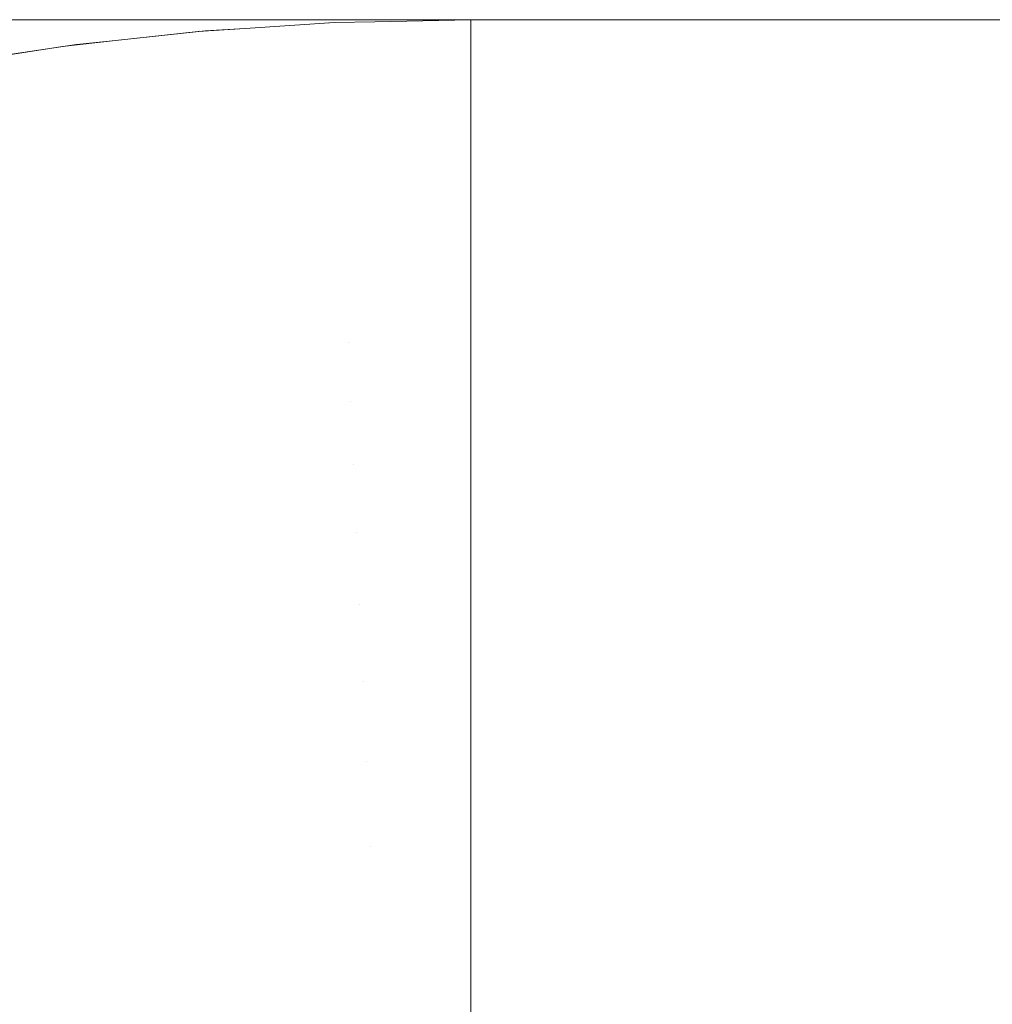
# Model space of a CAD drawing. Header units: centimetres. Extents: x -25.9 to 27.4, y -28.2 to -26.4.
# Tile 151 of 199: x 9.557 to 9.5881, y -26.3915 to -26.36. Entities that reach past the tile are written whole.
import ezdxf

# ---------------------------------------------------------------- set-up
doc = ezdxf.new("R2010")
doc.units = ezdxf.units.CM
doc.header["$LTSCALE"] = 2.54
doc.layers.add('Lucido design-1', color=7, linetype='Continuous')

# ---------------------------------------------------------------- blocks, each defined once
blk = doc.blocks.new('Gruppo-4-1')
at = {"color": 7, "linetype": 'Continuous', "lineweight": 9}
for points, invisible_edges in [([(27.271439, -26.360047, 540.423108), (27.271439, -26.36, 540.420033), (-25.828561, -26.36, 540.420033), (-25.828561, -26.360047, 540.423108)], 8), ([(9.371439, -26.36, 540.220033), (-25.828561, -26.36, 540.420033), (27.271439, -26.36, 540.420033)], 9), ([(-25.828561, -26.360047, 540.423108), (-25.828561, -26.360114, 540.424394), (27.271439, -26.360114, 540.424394), (27.271439, -26.360047, 540.423108)], 10), ([(27.271439, -26.36, 540.420033), (9.379927, -26.36, 540.219853), (9.371439, -26.36, 540.220033)], 9), ([(9.3884, -26.36, 540.219313), (9.379927, -26.36, 540.219853), (27.271439, -26.36, 540.420033)], 10), ([(9.396842, -26.36, 540.218414), (9.3884, -26.36, 540.219313), (27.271439, -26.36, 540.420033)], 10), ([(27.271439, -26.36, 540.420033), (9.405239, -26.36, 540.217157), (9.396842, -26.36, 540.218414)], 9), ([(9.413574, -26.36, 540.215544), (9.405239, -26.36, 540.217157), (27.271439, -26.36, 540.420033)], 10), ([(27.271439, -26.36, 540.420033), (9.421834, -26.36, 540.21358), (9.413574, -26.36, 540.215544)], 9), ([(27.271439, -26.36, 540.420033), (9.430003, -26.36, 540.211267), (9.421834, -26.36, 540.21358)], 9), ([(9.438067, -26.36, 540.208609), (9.430003, -26.36, 540.211267), (27.271439, -26.36, 540.420033)], 10), ([(27.271439, -26.36, 540.420033), (9.44601, -26.36, 540.205611), (9.438067, -26.36, 540.208609)], 9), ([(9.453819, -26.36, 540.202279), (9.44601, -26.36, 540.205611), (27.271439, -26.36, 540.420033)], 10), ([(27.271439, -26.36, 540.420033), (9.461479, -26.36, 540.198619), (9.453819, -26.36, 540.202279)], 9), ([(9.468978, -26.36, 540.194636), (9.461479, -26.36, 540.198619), (27.271439, -26.36, 540.420033)], 10), ([(27.271439, -26.36, 540.420033), (9.4763, -26.36, 540.190339), (9.468978, -26.36, 540.194636)], 9), ([(9.483434, -26.36, 540.185735), (9.4763, -26.36, 540.190339), (27.271439, -26.36, 540.420033)], 10), ([(27.271439, -26.36, 540.420033), (9.490365, -26.36, 540.180833), (9.483434, -26.36, 540.185735)], 9), ([(9.497083, -26.36, 540.175641), (9.490365, -26.36, 540.180833), (27.271439, -26.36, 540.420033)], 10), ([(9.503574, -26.36, 540.170168), (9.497083, -26.36, 540.175641), (27.271439, -26.36, 540.420033)], 10), ([(27.271439, -26.36, 540.420033), (9.509826, -26.36, 540.164425), (9.503574, -26.36, 540.170168)], 9), ([(9.51583, -26.36, 540.158421), (9.509826, -26.36, 540.164425), (27.271439, -26.36, 540.420033)], 10), ([(27.271439, -26.36, 540.420033), (9.521573, -26.36, 540.152168), (9.51583, -26.36, 540.158421)], 9), ([(9.527046, -26.36, 540.145677), (9.521573, -26.36, 540.152168), (27.271439, -26.36, 540.420033)], 10), ([(27.271439, -26.36, 540.420033), (9.532238, -26.36, 540.13896), (9.527046, -26.36, 540.145677)], 9), ([(9.537141, -26.36, 540.132028), (9.532238, -26.36, 540.13896), (27.271439, -26.36, 540.420033)], 10), ([(27.271439, -26.36, 540.420033), (9.541744, -26.36, 540.124895), (9.537141, -26.36, 540.132028)], 9), ([(9.546041, -26.36, 540.117572), (9.541744, -26.36, 540.124895), (27.271439, -26.36, 540.420033)], 10), ([(9.550024, -26.36, 540.110074), (9.546041, -26.36, 540.117572), (27.271439, -26.36, 540.420033)], 10), ([(27.271439, -26.36, 540.420033), (9.553684, -26.36, 540.102414), (9.550024, -26.36, 540.110074)], 9), ([(9.557016, -26.36, 540.094605), (9.560014, -26.36, 540.086661), (9.555903, -26.360095, 540.085209), (9.552971, -26.360095, 540.092979)], 14), ([(9.557016, -26.36, 540.094605), (9.553684, -26.36, 540.102414), (27.271439, -26.36, 540.420033)], 10), ([(9.560014, -26.36, 540.086661), (9.562672, -26.36, 540.078598), (9.558503, -26.360095, 540.077321), (9.555903, -26.360095, 540.085209)], 14), ([(9.560014, -26.36, 540.086661), (9.557016, -26.36, 540.094605), (27.271439, -26.36, 540.420033)], 10), ([(9.562672, -26.36, 540.078598), (9.564985, -26.36, 540.070429), (9.560766, -26.360095, 540.06933), (9.558503, -26.360095, 540.077321)], 14), ([(27.271439, -26.36, 540.420033), (9.562672, -26.36, 540.078598), (9.560014, -26.36, 540.086661)], 9), ([(9.564985, -26.36, 540.070429), (9.56695, -26.36, 540.062169), (9.562688, -26.360095, 540.061251), (9.560766, -26.360095, 540.06933)], 14), ([(9.564985, -26.36, 540.070429), (9.562672, -26.36, 540.078598), (27.271439, -26.36, 540.420033)], 10), ([(9.56695, -26.36, 540.062169), (9.568562, -26.36, 540.053834), (9.564265, -26.360095, 540.053097), (9.562688, -26.360095, 540.061251)], 14), ([(9.568562, -26.36, 540.053834), (9.569819, -26.36, 540.045437), (9.565494, -26.360095, 540.044883), (9.564265, -26.360095, 540.053097)], 14), ([(9.56695, -26.36, 540.062169), (9.564985, -26.36, 540.070429), (27.271439, -26.36, 540.420033)], 10), ([(9.569819, -26.36, 540.045437), (9.570718, -26.36, 540.036995), (9.566374, -26.360095, 540.036625), (9.565494, -26.360095, 540.044883)], 14), ([(9.570718, -26.36, 540.036995), (9.571258, -26.36, 540.028522), (9.566902, -26.360095, 540.028337), (9.566374, -26.360095, 540.036625)], 14), ([(9.566902, -26.360095, 540.028337), (9.571258, -26.36, 540.028522), (9.571439, -26.36, 540.020033), (9.568364, -26.360067, 540.020033)], 9), ([(9.568364, -26.360067, 540.020033), (9.567079, -26.360095, 540.020033), (9.566902, -26.360095, 540.028337)], 10), ([(27.271439, -26.36, 540.420033), (9.568562, -26.36, 540.053834), (9.56695, -26.36, 540.062169)], 9), ([(9.567081, -26.36019, 539.815674), (9.567077, -26.360095, 539.820033), (9.568364, -26.360067, 539.820033)], 9), ([(9.567079, -26.360095, 540.020033), (9.568364, -26.360067, 540.020033), (9.568364, -26.360067, 539.820033), (9.567077, -26.360095, 539.820033)], 10), ([(9.568364, -26.360067, 539.820033), (9.571439, -26.36, 539.820033), (9.571439, -26.360095, 539.815674), (9.567081, -26.36019, 539.815674)], 12), ([(9.568364, -26.360067, 539.820033), (9.568364, -26.360067, 540.020033), (9.571439, -26.36, 540.020033), (9.571439, -26.36, 539.820033)], 1), ([(9.569819, -26.36, 540.045437), (9.568562, -26.36, 540.053834), (27.271439, -26.36, 540.420033)], 10), ([(27.271439, -26.36, 540.420033), (9.570718, -26.36, 540.036995), (9.569819, -26.36, 540.045437)], 9), ([(27.271439, -26.36, 540.420033), (9.571258, -26.36, 540.028522), (9.570718, -26.36, 540.036995)], 9), ([(9.571439, -26.36, 540.020033), (9.571258, -26.36, 540.028522), (27.271439, -26.36, 540.420033)], 10), ([(9.571439, -26.36, 539.820033), (27.271439, -26.36, 539.820033), (27.271439, -26.360095, 539.815671), (9.571439, -26.360095, 539.815671)], 4), ([(27.271439, -26.36, 540.420033), (27.271439, -26.36, 539.820033), (9.571439, -26.36, 539.820033), (9.571439, -26.36, 540.020033)], 8), ([(27.271439, -26.360261, 540.427254), (27.271439, -26.360114, 540.424394), (-25.828561, -26.360114, 540.424394), (-25.828561, -26.360261, 540.427254)], 10), ([(-25.828561, -26.360261, 540.427254), (-25.828561, -26.3604, 540.428747), (27.271439, -26.3604, 540.428747), (27.271439, -26.360261, 540.427254)], 10), ([(9.555903, -26.360095, 540.085209), (9.558503, -26.360095, 540.077321), (9.554552, -26.360361, 540.076111), (9.552007, -26.360361, 540.083832)], 15), ([(9.556767, -26.360361, 540.068289), (9.558648, -26.360361, 540.06038), (9.554626, -26.360798, 540.059513), (9.552785, -26.360798, 540.067252)], 15), ([(9.558503, -26.360095, 540.077321), (9.560766, -26.360095, 540.06933), (9.556767, -26.360361, 540.068289), (9.554552, -26.360361, 540.076111)], 15), ([(9.558648, -26.360361, 540.06038), (9.560192, -26.360361, 540.052398), (9.556136, -26.360798, 540.051703), (9.554626, -26.360798, 540.059513)], 15), ([(9.560192, -26.360361, 540.052398), (9.561395, -26.360361, 540.044358), (9.557314, -26.360798, 540.043836), (9.556136, -26.360798, 540.051703)], 15), ([(9.560766, -26.360095, 540.06933), (9.562688, -26.360095, 540.061251), (9.558648, -26.360361, 540.06038), (9.556767, -26.360361, 540.068289)], 15), ([(9.561395, -26.360361, 540.044358), (9.562256, -26.360361, 540.036274), (9.558157, -26.360798, 540.035925), (9.557314, -26.360798, 540.043836)], 15), ([(9.562256, -26.360361, 540.036274), (9.562774, -26.360361, 540.028161), (9.558663, -26.360798, 540.027987), (9.558157, -26.360798, 540.035925)], 15), ([(9.560084, -26.36067, 539.820033), (9.562723, -26.360381, 539.820033), (9.562731, -26.360475, 539.815674), (9.558398, -26.36095, 539.815674)], 14), ([(9.562688, -26.360095, 540.061251), (9.564265, -26.360095, 540.053097), (9.560192, -26.360361, 540.052398), (9.558648, -26.360361, 540.06038)], 15), ([(9.558663, -26.360798, 540.027987), (9.562774, -26.360361, 540.028161), (9.562946, -26.360361, 540.020033), (9.560083, -26.360665, 540.020033)], 11), ([(9.562723, -26.360381, 539.820033), (9.560084, -26.36067, 539.820033), (9.560083, -26.360665, 540.020033), (9.562946, -26.360361, 540.020033)], 10), ([(9.564265, -26.360095, 540.053097), (9.565494, -26.360095, 540.044883), (9.561395, -26.360361, 540.044358), (9.560192, -26.360361, 540.052398)], 15), ([(9.565494, -26.360095, 540.044883), (9.566374, -26.360095, 540.036625), (9.562256, -26.360361, 540.036274), (9.561395, -26.360361, 540.044358)], 15), ([(9.566374, -26.360095, 540.036625), (9.566902, -26.360095, 540.028337), (9.562774, -26.360361, 540.028161), (9.562256, -26.360361, 540.036274)], 15), ([(9.562946, -26.360361, 540.020033), (9.564219, -26.360279, 540.020033), (9.56422, -26.360282, 539.820033), (9.562723, -26.360381, 539.820033)], 10), ([(9.562731, -26.360475, 539.815674), (9.562723, -26.360381, 539.820033), (9.56422, -26.360282, 539.820033)], 9), ([(9.56422, -26.360282, 539.820033), (9.567077, -26.360095, 539.820033), (9.567081, -26.36019, 539.815674), (9.562731, -26.360475, 539.815674)], 14), ([(9.562731, -26.360475, 539.815674), (9.567081, -26.36019, 539.815674), (9.567092, -26.360456, 539.811541), (9.562754, -26.36074, 539.811541)], 15), ([(9.562774, -26.360361, 540.028161), (9.566902, -26.360095, 540.028337), (9.567079, -26.360095, 540.020033), (9.564219, -26.360279, 540.020033)], 11), ([(9.564219, -26.360279, 540.020033), (9.562946, -26.360361, 540.020033), (9.562774, -26.360361, 540.028161)], 10), ([(9.567077, -26.360095, 539.820033), (9.56422, -26.360282, 539.820033), (9.564219, -26.360279, 540.020033), (9.567079, -26.360095, 540.020033)], 10), ([(9.567081, -26.36019, 539.815674), (9.571439, -26.360095, 539.815674), (9.571439, -26.360361, 539.811541), (9.567092, -26.360456, 539.811541)], 13), ([(9.567092, -26.360456, 539.811541), (9.571439, -26.360361, 539.811541), (9.571439, -26.360385, 539.811318)], 9), ([(9.571439, -26.360385, 539.811318), (9.571439, -26.360798, 539.807427), (9.567111, -26.360892, 539.807427), (9.567092, -26.360456, 539.811541)], 14), ([(9.571439, -26.360361, 539.811541), (9.571439, -26.360095, 539.815671), (27.271439, -26.360095, 539.815671), (27.271439, -26.360361, 539.811541)], 10), ([(27.271439, -26.360361, 539.811541), (27.271439, -26.360385, 539.811318), (9.571439, -26.360385, 539.811318), (9.571439, -26.360361, 539.811541)], 10), ([(9.571439, -26.360798, 539.807427), (9.571439, -26.360385, 539.811318), (27.271439, -26.360385, 539.811318), (27.271439, -26.360798, 539.807427)], 10), ([(27.271439, -26.360647, 540.43139), (27.271439, -26.3604, 540.428747), (-25.828561, -26.3604, 540.428747), (-25.828561, -26.360647, 540.43139)], 10), ([(-25.828561, -26.360647, 540.43139), (-25.828561, -26.360876, 540.433083), (27.271439, -26.360876, 540.433083), (27.271439, -26.360647, 540.43139)], 10), ([(9.558832, -26.360798, 540.020033), (9.560083, -26.360665, 540.020033), (9.560084, -26.36067, 539.820033), (9.558386, -26.360856, 539.820033)], 10), ([(9.558398, -26.36095, 539.815674), (9.558386, -26.360856, 539.820033), (9.560084, -26.36067, 539.820033)], 9), ([(9.558398, -26.36095, 539.815674), (9.562731, -26.360475, 539.815674), (9.562754, -26.36074, 539.811541), (9.558433, -26.361214, 539.811541)], 15), ([(9.560083, -26.360665, 540.020033), (9.558832, -26.360798, 540.020033), (9.558663, -26.360798, 540.027987)], 10), ([(9.562754, -26.36074, 539.811541), (9.567092, -26.360456, 539.811541), (9.567111, -26.360892, 539.807427), (9.562793, -26.361175, 539.807427)], 15), ([(27.271439, -26.361205, 540.435511), (27.271439, -26.360876, 540.433083), (-25.828561, -26.360876, 540.433083), (-25.828561, -26.361205, 540.435511)], 10), ([(9.556136, -26.360798, 540.051703), (9.557314, -26.360798, 540.043836), (9.553258, -26.361404, 540.043316), (9.552106, -26.361404, 540.051012)], 15), ([(9.557314, -26.360798, 540.043836), (9.558157, -26.360798, 540.035925), (9.554082, -26.361404, 540.035579), (9.553258, -26.361404, 540.043316)], 15), ([(9.558157, -26.360798, 540.035925), (9.558663, -26.360798, 540.027987), (9.554577, -26.361404, 540.027813), (9.554082, -26.361404, 540.035579)], 15), ([(9.555965, -26.361228, 539.820033), (9.558386, -26.360856, 539.820033), (9.558398, -26.36095, 539.815674), (9.55409, -26.361613, 539.815674)], 14), ([(9.55409, -26.361613, 539.815674), (9.558398, -26.36095, 539.815674), (9.558433, -26.361214, 539.811541), (9.554136, -26.361875, 539.811541)], 15), ([(9.554577, -26.361404, 540.027813), (9.558663, -26.360798, 540.027987), (9.558832, -26.360798, 540.020033), (9.555964, -26.361223, 540.020033)], 11), ([(9.558386, -26.360856, 539.820033), (9.555965, -26.361228, 539.820033), (9.555964, -26.361223, 540.020033), (9.558832, -26.360798, 540.020033)], 10), ([(9.558433, -26.361214, 539.811541), (9.562754, -26.36074, 539.811541), (9.562793, -26.361175, 539.807427), (9.55849, -26.361647, 539.807427)], 15), ([(9.562793, -26.361175, 539.807427), (9.567111, -26.360892, 539.807427), (9.567138, -26.361497, 539.803337), (9.562845, -26.361779, 539.803337)], 15), ([(9.567111, -26.360892, 539.807427), (9.571439, -26.360798, 539.807427), (9.571439, -26.360864, 539.806982)], 9), ([(9.571439, -26.360864, 539.806982), (9.571439, -26.361404, 539.803337), (9.567138, -26.361497, 539.803337), (9.567111, -26.360892, 539.807427)], 14), ([(27.271439, -26.360798, 539.807427), (27.271439, -26.360864, 539.806982), (9.571439, -26.360864, 539.806982), (9.571439, -26.360798, 539.807427)], 10), ([(9.571439, -26.361404, 539.803337), (9.571439, -26.360864, 539.806982), (27.271439, -26.360864, 539.806982), (27.271439, -26.361404, 539.803337)], 10), ([(-25.828561, -26.361205, 540.435511), (-25.828561, -26.36154, 540.437394), (27.271439, -26.36154, 540.437394), (27.271439, -26.361205, 540.435511)], 10), ([(9.554136, -26.361875, 539.811541), (9.558433, -26.361214, 539.811541), (9.55849, -26.361647, 539.807427), (9.554212, -26.362305, 539.807427)], 15), ([(9.55849, -26.361647, 539.807427), (9.562793, -26.361175, 539.807427), (9.562845, -26.361779, 539.803337), (9.558569, -26.362247, 539.803337)], 15), ([(27.271439, -26.361935, 540.439608), (27.271439, -26.36154, 540.437394), (-25.828561, -26.36154, 540.437394), (-25.828561, -26.361935, 540.439608)], 10), ([(9.554212, -26.362305, 539.807427), (9.55849, -26.361647, 539.807427), (9.558569, -26.362247, 539.803337), (9.554317, -26.362902, 539.803337)], 15), ([(9.562845, -26.361779, 539.803337), (9.567138, -26.361497, 539.803337), (9.567172, -26.36227, 539.79928), (9.562913, -26.362549, 539.79928)], 15), ([(9.567138, -26.361497, 539.803337), (9.571439, -26.361404, 539.803337), (9.571439, -26.361531, 539.802671)], 9), ([(9.571439, -26.361531, 539.802671), (9.571439, -26.362177, 539.79928), (9.567172, -26.36227, 539.79928), (9.567138, -26.361497, 539.803337)], 14), ([(27.271439, -26.361404, 539.803337), (27.271439, -26.361531, 539.802671), (9.571439, -26.361531, 539.802671), (9.571439, -26.361404, 539.803337)], 10), ([(9.571439, -26.362177, 539.79928), (9.571439, -26.361531, 539.802671), (27.271439, -26.361531, 539.802671), (27.271439, -26.362177, 539.79928)], 10), ([(-25.828561, -26.361935, 540.439608), (-25.828561, -26.362392, 540.441673), (27.271439, -26.362392, 540.441673), (27.271439, -26.361935, 540.439608)], 10), ([(9.558569, -26.362247, 539.803337), (9.562845, -26.361779, 539.803337), (9.562913, -26.362549, 539.79928), (9.55867, -26.363014, 539.79928)], 15), ([(9.554317, -26.362902, 539.803337), (9.558569, -26.362247, 539.803337), (9.55867, -26.363014, 539.79928), (9.554452, -26.363663, 539.79928)], 15), ([(9.562913, -26.362549, 539.79928), (9.567172, -26.36227, 539.79928), (9.567213, -26.363209, 539.795262), (9.562995, -26.363485, 539.795262)], 15), ([(9.567172, -26.36227, 539.79928), (9.571439, -26.362177, 539.79928), (9.571439, -26.362385, 539.798393)], 9), ([(9.571439, -26.362385, 539.798393), (9.571439, -26.363117, 539.795262), (9.567213, -26.363209, 539.795262), (9.567172, -26.36227, 539.79928)], 14), ([(27.271439, -26.362177, 539.79928), (27.271439, -26.362385, 539.798393), (9.571439, -26.362385, 539.798393), (9.571439, -26.362177, 539.79928)], 10), ([(27.271439, -26.362835, 540.443675), (27.271439, -26.362392, 540.441673), (-25.828561, -26.362392, 540.441673), (-25.828561, -26.362835, 540.443675)], 10), ([(9.55867, -26.363014, 539.79928), (9.562913, -26.362549, 539.79928), (9.562995, -26.363485, 539.795262), (9.558793, -26.363946, 539.795262)], 15), ([(9.571439, -26.363117, 539.795262), (9.571439, -26.362385, 539.798393), (27.271439, -26.362385, 539.798393), (27.271439, -26.363117, 539.795262)], 10), ([(-25.828561, -26.362835, 540.443675), (-25.828561, -26.363428, 540.44591), (27.271439, -26.363428, 540.44591), (27.271439, -26.362835, 540.443675)], 10), ([(9.554452, -26.363663, 539.79928), (9.55867, -26.363014, 539.79928), (9.558793, -26.363946, 539.795262), (9.554615, -26.364589, 539.795262)], 15), ([(9.562995, -26.363485, 539.795262), (9.567213, -26.363209, 539.795262), (9.567261, -26.364311, 539.791289), (9.563091, -26.364585, 539.791289)], 15), ([(9.567213, -26.363209, 539.795262), (9.571439, -26.363117, 539.795262), (9.571439, -26.363424, 539.794156)], 9), ([(9.571439, -26.363424, 539.794156), (9.571439, -26.36422, 539.791289), (9.567261, -26.364311, 539.791289), (9.567213, -26.363209, 539.795262)], 14), ([(27.271439, -26.363117, 539.795262), (27.271439, -26.363424, 539.794156), (9.571439, -26.363424, 539.794156), (9.571439, -26.363117, 539.795262)], 10), ([(27.271439, -26.363905, 540.447705), (27.271439, -26.363428, 540.44591), (-25.828561, -26.363428, 540.44591), (-25.828561, -26.363905, 540.447705)], 10), ([(9.558793, -26.363946, 539.795262), (9.562995, -26.363485, 539.795262), (9.563091, -26.364585, 539.791289), (9.558937, -26.36504, 539.791289)], 15), ([(9.571439, -26.36422, 539.791289), (9.571439, -26.363424, 539.794156), (27.271439, -26.363424, 539.794156), (27.271439, -26.36422, 539.791289)], 10), ([(-25.828561, -26.363905, 540.447705), (-25.828561, -26.364648, 540.450098), (27.271439, -26.364648, 540.450098), (27.271439, -26.363905, 540.447705)], 10), ([(9.554615, -26.364589, 539.795262), (9.558793, -26.363946, 539.795262), (9.558937, -26.36504, 539.791289), (9.554807, -26.365675, 539.791289)], 15), ([(9.563091, -26.364585, 539.791289), (9.567261, -26.364311, 539.791289), (9.567316, -26.365575, 539.787368), (9.563201, -26.365845, 539.787368)], 15), ([(9.567261, -26.364311, 539.791289), (9.571439, -26.36422, 539.791289), (9.571439, -26.364646, 539.789969)], 9), ([(9.571439, -26.364646, 539.789969), (9.571439, -26.365486, 539.787368), (9.567316, -26.365575, 539.787368), (9.567261, -26.364311, 539.791289)], 14), ([(27.271439, -26.36422, 539.791289), (27.271439, -26.364646, 539.789969), (9.571439, -26.364646, 539.789969), (9.571439, -26.36422, 539.791289)], 10), ([(27.271439, -26.365143, 540.45169), (27.271439, -26.364648, 540.450098), (-25.828561, -26.364648, 540.450098), (-25.828561, -26.365143, 540.45169)], 10), ([(9.558937, -26.36504, 539.791289), (9.563091, -26.364585, 539.791289), (9.563201, -26.365845, 539.787368), (9.559102, -26.366294, 539.787368)], 15), ([(9.571439, -26.365486, 539.787368), (9.571439, -26.364646, 539.789969), (27.271439, -26.364646, 539.789969), (27.271439, -26.365486, 539.787368)], 10), ([(9.554807, -26.365675, 539.791289), (9.558937, -26.36504, 539.791289), (9.559102, -26.366294, 539.787368), (9.555026, -26.366921, 539.787368)], 15), ([(-25.828561, -26.365143, 540.45169), (-25.828561, -26.36605, 540.454229), (27.271439, -26.36605, 540.454229), (27.271439, -26.365143, 540.45169)], 10), ([(9.563201, -26.365845, 539.787368), (9.567316, -26.365575, 539.787368), (9.567378, -26.366998, 539.783506), (9.563325, -26.367264, 539.783506)], 15), ([(9.567316, -26.365575, 539.787368), (9.571439, -26.365486, 539.787368), (9.571439, -26.36605, 539.785838)], 9), ([(9.571439, -26.36605, 539.785838), (9.571439, -26.36691, 539.783506), (9.567378, -26.366998, 539.783506), (9.567316, -26.365575, 539.787368)], 14), ([(27.271439, -26.365486, 539.787368), (27.271439, -26.36605, 539.785838), (9.571439, -26.36605, 539.785838), (9.571439, -26.365486, 539.787368)], 10), ([(27.271439, -26.366548, 540.455624), (27.271439, -26.36605, 540.454229), (-25.828561, -26.36605, 540.454229), (-25.828561, -26.366548, 540.455624)], 10), ([(9.559102, -26.366294, 539.787368), (9.563201, -26.365845, 539.787368), (9.563325, -26.367264, 539.783506), (9.559288, -26.367706, 539.783506)], 15), ([(9.571439, -26.36691, 539.783506), (9.571439, -26.36605, 539.785838), (27.271439, -26.36605, 539.785838), (27.271439, -26.36691, 539.783506)], 10), ([(9.555026, -26.366921, 539.787368), (9.559102, -26.366294, 539.787368), (9.559288, -26.367706, 539.783506), (9.555274, -26.368324, 539.783506)], 15), ([(-25.828561, -26.366548, 540.455624), (-25.828561, -26.367629, 540.458295), (27.271439, -26.367629, 540.458295), (27.271439, -26.366548, 540.455624)], 10), ([(9.567378, -26.366998, 539.783506), (9.571439, -26.36691, 539.783506), (9.571439, -26.367631, 539.781773)], 9), ([(27.271439, -26.36691, 539.783506), (27.271439, -26.367631, 539.781773), (9.571439, -26.367631, 539.781773), (9.571439, -26.36691, 539.783506)], 10), ([(9.559288, -26.367706, 539.783506), (9.563325, -26.367264, 539.783506), (9.563463, -26.368839, 539.77971), (9.559494, -26.369273, 539.77971)], 15), ([(9.563325, -26.367264, 539.783506), (9.567378, -26.366998, 539.783506), (9.567447, -26.368578, 539.77971), (9.563463, -26.368839, 539.77971)], 15), ([(9.571439, -26.367631, 539.781773), (9.571439, -26.36849, 539.77971), (9.567447, -26.368578, 539.77971), (9.567378, -26.366998, 539.783506)], 14), ([(27.271439, -26.368117, 540.459498), (27.271439, -26.367629, 540.458295), (-25.828561, -26.367629, 540.458295), (-25.828561, -26.368117, 540.459498)], 10), ([(9.555274, -26.368324, 539.783506), (9.559288, -26.367706, 539.783506), (9.559494, -26.369273, 539.77971), (9.555548, -26.369881, 539.77971)], 15), ([(9.571439, -26.36849, 539.77971), (9.571439, -26.367631, 539.781773), (27.271439, -26.367631, 539.781773), (27.271439, -26.36849, 539.77971)], 10), ([(-25.828561, -26.368117, 540.459498), (-25.828561, -26.369385, 540.462288), (27.271439, -26.369385, 540.462288), (27.271439, -26.368117, 540.459498)], 10), ([(9.567523, -26.37031, 539.775984), (9.567447, -26.368578, 539.77971), (9.571439, -26.36849, 539.77971), (9.571439, -26.369388, 539.77778)], 11), ([(27.271439, -26.36849, 539.77971), (27.271439, -26.369388, 539.77778), (9.571439, -26.369388, 539.77778), (9.571439, -26.36849, 539.77971)], 10), ([(9.559494, -26.369273, 539.77971), (9.563463, -26.368839, 539.77971), (9.563614, -26.370566, 539.775984), (9.55972, -26.370992, 539.775984)], 15), ([(9.563463, -26.368839, 539.77971), (9.567447, -26.368578, 539.77971), (9.567523, -26.37031, 539.775984), (9.563614, -26.370566, 539.775984)], 15), ([(27.271439, -26.369848, 540.463308), (27.271439, -26.369385, 540.462288), (-25.828561, -26.369385, 540.462288), (-25.828561, -26.369848, 540.463308)], 10), ([(9.555548, -26.369881, 539.77971), (9.559494, -26.369273, 539.77971), (9.55972, -26.370992, 539.775984), (9.555849, -26.371588, 539.775984)], 15), ([(9.571439, -26.369388, 539.77778), (9.571439, -26.370224, 539.775984), (9.567523, -26.37031, 539.775984)], 10), ([(9.571439, -26.370224, 539.775984), (9.571439, -26.369388, 539.77778), (27.271439, -26.369388, 539.77778), (27.271439, -26.370224, 539.775984)], 10), ([(-25.828561, -26.369848, 540.463308), (-25.828561, -26.371313, 540.466201), (27.271439, -26.371313, 540.466201), (27.271439, -26.369848, 540.463308)], 10), ([(9.563614, -26.370566, 539.775984), (9.567523, -26.37031, 539.775984), (9.567605, -26.372192, 539.772337), (9.563778, -26.372442, 539.772337)], 15), ([(9.567605, -26.372192, 539.772337), (9.567523, -26.37031, 539.775984), (9.571439, -26.370224, 539.775984), (9.571439, -26.371317, 539.773868)], 11), ([(27.271439, -26.370224, 539.775984), (27.271439, -26.371317, 539.773868), (9.571439, -26.371317, 539.773868), (9.571439, -26.370224, 539.775984)], 10), ([(9.55972, -26.370992, 539.775984), (9.563614, -26.370566, 539.775984), (9.563778, -26.372442, 539.772337), (9.559966, -26.37286, 539.772337)], 15), ([(9.555849, -26.371588, 539.775984), (9.55972, -26.370992, 539.775984), (9.559966, -26.37286, 539.772337), (9.556176, -26.373443, 539.772337)], 15), ([(27.271439, -26.371739, 540.467045), (27.271439, -26.371313, 540.466201), (-25.828561, -26.371313, 540.466201), (-25.828561, -26.371739, 540.467045)], 10), ([(9.571439, -26.371317, 539.773868), (9.571439, -26.372108, 539.772337), (9.567605, -26.372192, 539.772337)], 10), ([(9.571439, -26.372108, 539.772337), (9.571439, -26.371317, 539.773868), (27.271439, -26.371317, 539.773868), (27.271439, -26.372108, 539.772337)], 10), ([(-25.828561, -26.371739, 540.467045), (-25.828561, -26.373409, 540.470027), (27.271439, -26.373409, 540.470027), (27.271439, -26.371739, 540.467045)], 10), ([(9.563778, -26.372442, 539.772337), (9.567605, -26.372192, 539.772337), (9.567693, -26.37422, 539.768772), (9.563955, -26.374465, 539.768772)], 15), ([(9.567693, -26.37422, 539.768772), (9.567605, -26.372192, 539.772337), (9.571439, -26.372108, 539.772337), (9.571439, -26.373414, 539.770043)], 11), ([(27.271439, -26.372108, 539.772337), (27.271439, -26.373414, 539.770043), (9.571439, -26.373414, 539.770043), (9.571439, -26.372108, 539.772337)], 10), ([(9.559966, -26.37286, 539.772337), (9.563778, -26.372442, 539.772337), (9.563955, -26.374465, 539.768772), (9.560231, -26.374872, 539.768772)], 15), ([(9.556176, -26.373443, 539.772337), (9.559966, -26.37286, 539.772337), (9.560231, -26.374872, 539.768772), (9.556529, -26.375442, 539.768772)], 15), ([(27.271439, -26.373788, 540.470703), (27.271439, -26.373409, 540.470027), (-25.828561, -26.373409, 540.470027), (-25.828561, -26.373788, 540.470703)], 10), ([(9.571439, -26.373414, 539.770043), (9.571439, -26.374138, 539.768772), (9.567693, -26.37422, 539.768772)], 10), ([(9.571439, -26.374138, 539.768772), (9.571439, -26.373414, 539.770043), (27.271439, -26.373414, 539.770043), (27.271439, -26.374138, 539.768772)], 10), ([(-25.828561, -26.373788, 540.470703), (-25.828561, -26.37567, 540.473758), (27.271439, -26.37567, 540.473758), (27.271439, -26.373788, 540.470703)], 10), ([(9.563955, -26.374465, 539.768772), (9.567693, -26.37422, 539.768772), (9.567788, -26.37639, 539.765297), (9.564145, -26.376629, 539.765297)], 15), ([(9.567788, -26.37639, 539.765297), (9.567693, -26.37422, 539.768772), (9.571439, -26.374138, 539.768772), (9.571439, -26.375676, 539.766313)], 11), ([(27.271439, -26.374138, 539.768772), (27.271439, -26.375676, 539.766313), (9.571439, -26.375676, 539.766313), (9.571439, -26.374138, 539.768772)], 10), ([(9.560231, -26.374872, 539.768772), (9.563955, -26.374465, 539.768772), (9.564145, -26.376629, 539.765297), (9.560515, -26.377026, 539.765297)], 15), ([(9.556529, -26.375442, 539.768772), (9.560231, -26.374872, 539.768772), (9.560515, -26.377026, 539.765297), (9.556906, -26.377582, 539.765297)], 15), ([(27.271439, -26.375989, 540.474275), (27.271439, -26.37567, 540.473758), (-25.828561, -26.37567, 540.473758), (-25.828561, -26.375989, 540.474275)], 10), ([(9.571439, -26.375676, 539.766313), (9.571439, -26.37631, 539.765297), (9.567788, -26.37639, 539.765297)], 10), ([(9.571439, -26.37631, 539.765297), (9.571439, -26.375676, 539.766313), (27.271439, -26.375676, 539.766313), (27.271439, -26.37631, 539.765297)], 10), ([(-25.828561, -26.375989, 540.474275), (-25.828561, -26.378092, 540.477386), (27.271439, -26.378092, 540.477386), (27.271439, -26.375989, 540.474275)], 10), ([(9.564145, -26.376629, 539.765297), (9.567788, -26.37639, 539.765297), (9.567889, -26.378698, 539.761917), (9.564346, -26.378931, 539.761917)], 15), ([(9.567889, -26.378698, 539.761917), (9.567788, -26.37639, 539.765297), (9.571439, -26.37631, 539.765297), (9.571439, -26.378097, 539.762684)], 11), ([(27.271439, -26.37631, 539.765297), (27.271439, -26.378097, 539.762684), (9.571439, -26.378097, 539.762684), (9.571439, -26.37631, 539.765297)], 10), ([(9.560515, -26.377026, 539.765297), (9.564145, -26.376629, 539.765297), (9.564346, -26.378931, 539.761917), (9.560816, -26.379317, 539.761917)], 15), ([(9.556906, -26.377582, 539.765297), (9.560515, -26.377026, 539.765297), (9.560816, -26.379317, 539.761917), (9.557307, -26.379857, 539.761917)], 15), ([(9.553325, -26.378294, 539.765297), (9.556906, -26.377582, 539.765297), (9.557307, -26.379857, 539.761917), (9.553825, -26.38055, 539.761917)], 15), ([(27.271439, -26.378341, 540.477756), (27.271439, -26.378092, 540.477386), (-25.828561, -26.378092, 540.477386), (-25.828561, -26.378341, 540.477756)], 10), ([(9.571439, -26.378097, 539.762684), (9.571439, -26.378621, 539.761917), (9.567889, -26.378698, 539.761917)], 10), ([(9.571439, -26.378621, 539.761917), (9.571439, -26.378097, 539.762684), (27.271439, -26.378097, 539.762684), (27.271439, -26.378621, 539.761917)], 10), ([(-25.828561, -26.378341, 540.477756), (-25.828561, -26.380669, 540.480906), (27.271439, -26.380669, 540.480906), (27.271439, -26.378341, 540.477756)], 10), ([(9.567996, -26.381141, 539.758638), (9.567889, -26.378698, 539.761917), (9.571439, -26.378621, 539.761917), (9.571439, -26.380674, 539.759164)], 11), ([(27.271439, -26.378621, 539.761917), (27.271439, -26.380674, 539.759164), (9.571439, -26.380674, 539.759164), (9.571439, -26.378621, 539.761917)], 10), ([(9.560816, -26.379317, 539.761917), (9.564346, -26.378931, 539.761917), (9.564559, -26.381366, 539.758638), (9.561136, -26.381741, 539.758638)], 15), ([(9.564346, -26.378931, 539.761917), (9.567889, -26.378698, 539.761917), (9.567996, -26.381141, 539.758638), (9.564559, -26.381366, 539.758638)], 15), ([(9.557307, -26.379857, 539.761917), (9.560816, -26.379317, 539.761917), (9.561136, -26.381741, 539.758638), (9.557732, -26.382265, 539.758638)], 15), ([(9.553825, -26.38055, 539.761917), (9.557307, -26.379857, 539.761917), (9.557732, -26.382265, 539.758638), (9.554354, -26.382937, 539.758638)], 15), ([(27.271439, -26.38084, 540.481137), (27.271439, -26.380669, 540.480906), (-25.828561, -26.380669, 540.480906), (-25.828561, -26.38084, 540.481137)], 10), ([(-25.828561, -26.38084, 540.481137), (-25.828561, -26.383398, 540.48431), (27.271439, -26.383398, 540.48431), (27.271439, -26.38084, 540.481137)], 10), ([(9.571439, -26.380674, 539.759164), (9.571439, -26.381066, 539.758638), (9.567996, -26.381141, 539.758638)], 10), ([(9.571439, -26.381066, 539.758638), (9.571439, -26.380674, 539.759164), (27.271439, -26.380674, 539.759164), (27.271439, -26.381066, 539.758638)], 10), ([(9.564559, -26.381366, 539.758638), (9.567996, -26.381141, 539.758638), (9.568108, -26.383713, 539.755464), (9.564783, -26.383931, 539.755464)], 15), ([(9.568108, -26.383713, 539.755464), (9.567996, -26.381141, 539.758638), (9.571439, -26.381066, 539.758638), (9.571439, -26.383401, 539.755759)], 11), ([(27.271439, -26.381066, 539.758638), (27.271439, -26.383401, 539.755759), (9.571439, -26.383401, 539.755759), (9.571439, -26.381066, 539.758638)], 10), ([(9.561136, -26.381741, 539.758638), (9.564559, -26.381366, 539.758638), (9.564783, -26.383931, 539.755464), (9.561472, -26.384294, 539.755464)], 15), ([(9.557732, -26.382265, 539.758638), (9.561136, -26.381741, 539.758638), (9.561472, -26.384294, 539.755464), (9.558179, -26.384801, 539.755464)], 15), ([(9.554354, -26.382937, 539.758638), (9.557732, -26.382265, 539.758638), (9.558179, -26.384801, 539.755464), (9.554911, -26.385451, 539.755464)], 15), ([(27.271439, -26.383481, 540.484414), (27.271439, -26.383398, 540.48431), (-25.828561, -26.383398, 540.48431), (-25.828561, -26.383481, 540.484414)], 10), ([(27.271439, -26.386261, 540.48758), (27.271439, -26.383481, 540.484414), (-25.828561, -26.383481, 540.484414), (-25.828561, -26.386261, 540.48758)], 10), ([(9.571439, -26.383401, 539.755759), (9.571439, -26.383641, 539.755464), (9.568108, -26.383713, 539.755464)], 10), ([(9.568226, -26.38641, 539.7524), (9.568108, -26.383713, 539.755464), (9.571439, -26.383641, 539.755464), (9.571439, -26.386274, 539.752476)], 11), ([(9.571439, -26.383641, 539.755464), (9.571439, -26.383401, 539.755759), (27.271439, -26.383401, 539.755759), (27.271439, -26.383641, 539.755464)], 10), ([(27.271439, -26.383641, 539.755464), (27.271439, -26.386274, 539.752476), (9.571439, -26.386274, 539.752476), (9.571439, -26.383641, 539.755464)], 10), ([(9.561472, -26.384294, 539.755464), (9.564783, -26.383931, 539.755464), (9.565019, -26.38662, 539.7524), (9.561824, -26.38697, 539.7524)], 15), ([(9.564783, -26.383931, 539.755464), (9.568108, -26.383713, 539.755464), (9.568226, -26.38641, 539.7524), (9.565019, -26.38662, 539.7524)], 15), ([(9.558179, -26.384801, 539.755464), (9.561472, -26.384294, 539.755464), (9.561824, -26.38697, 539.7524), (9.558648, -26.387459, 539.7524)], 15), ([(9.554911, -26.385451, 539.755464), (9.558179, -26.384801, 539.755464), (9.558648, -26.387459, 539.7524), (9.555496, -26.388086, 539.7524)], 15), ([(27.271439, -26.389175, 540.49063), (27.271439, -26.386273, 540.487592), (-25.828561, -26.386273, 540.487592), (-25.828561, -26.389175, 540.49063)], 10), ([(9.565019, -26.38662, 539.7524), (9.568226, -26.38641, 539.7524), (9.568349, -26.389227, 539.749452), (9.565264, -26.389429, 539.749452)], 15), ([(9.571439, -26.386274, 539.752476), (9.571439, -26.38634, 539.7524), (9.568226, -26.38641, 539.7524)], 10), ([(9.568226, -26.38641, 539.7524), (9.571439, -26.38634, 539.7524), (9.571439, -26.38916, 539.749452), (9.568349, -26.389227, 539.749452)], 13), ([(9.571439, -26.38634, 539.7524), (9.571439, -26.386274, 539.752476), (27.271439, -26.386274, 539.752476), (27.271439, -26.38634, 539.7524)], 10), ([(9.571439, -26.38916, 539.749452), (9.571439, -26.38634, 539.7524), (27.271439, -26.38634, 539.7524), (27.271439, -26.38916, 539.749452)], 10), ([(9.561824, -26.38697, 539.7524), (9.565019, -26.38662, 539.7524), (9.565264, -26.389429, 539.749452), (9.562192, -26.389766, 539.749452)], 15), ([(9.558648, -26.387459, 539.7524), (9.561824, -26.38697, 539.7524), (9.562192, -26.389766, 539.749452), (9.559137, -26.390236, 539.749452)], 15), ([(9.555496, -26.388086, 539.7524), (9.558648, -26.387459, 539.7524), (9.559137, -26.390236, 539.749452), (9.556106, -26.390839, 539.749452)], 15), ([(-25.828561, -26.389175, 540.49063), (-25.828561, -26.389292, 540.490742), (27.271439, -26.389292, 540.490742), (27.271439, -26.389175, 540.49063)], 10), ([(27.271439, -26.392218, 540.493556), (27.271439, -26.389292, 540.490742), (-25.828561, -26.389292, 540.490742), (-25.828561, -26.392218, 540.493556)], 10), ([(9.565264, -26.389429, 539.749452), (9.568349, -26.389227, 539.749452), (9.568477, -26.392159, 539.746625), (9.56552, -26.392353, 539.746625)], 15), ([(9.568349, -26.389227, 539.749452), (9.571439, -26.38916, 539.749452), (9.571439, -26.389292, 539.749325)], 9), ([(9.571439, -26.389292, 539.749325), (9.571439, -26.392095, 539.746625), (9.568477, -26.392159, 539.746625), (9.568349, -26.389227, 539.749452)], 14), ([(27.271439, -26.38916, 539.749452), (27.271439, -26.389292, 539.749325), (9.571439, -26.389292, 539.749325), (9.571439, -26.38916, 539.749452)], 10), ([(9.571439, -26.392095, 539.746625), (9.571439, -26.389292, 539.749325), (27.271439, -26.389292, 539.749325), (27.271439, -26.392095, 539.746625)], 10), ([(9.562192, -26.389766, 539.749452), (9.565264, -26.389429, 539.749452), (9.56552, -26.392353, 539.746625), (9.562575, -26.392676, 539.746625)], 15), ([(9.559137, -26.390236, 539.749452), (9.562192, -26.389766, 539.749452), (9.562575, -26.392676, 539.746625), (9.559647, -26.393126, 539.746625)], 15), ([(9.556106, -26.390839, 539.749452), (9.559137, -26.390236, 539.749452), (9.559647, -26.393126, 539.746625), (9.556741, -26.393704, 539.746625)], 15)]:
    blk.add_3dface(points, dxfattribs=dict(at, invisible_edges=invisible_edges))

msp = doc.modelspace()

# ---------------------------------------------------------------- block references
at = {"layer": 'Lucido design-1', "color": 7}
msp.add_blockref('Gruppo-4-1', (0, 0), dxfattribs=at)

doc.saveas('drawing.dxf')
